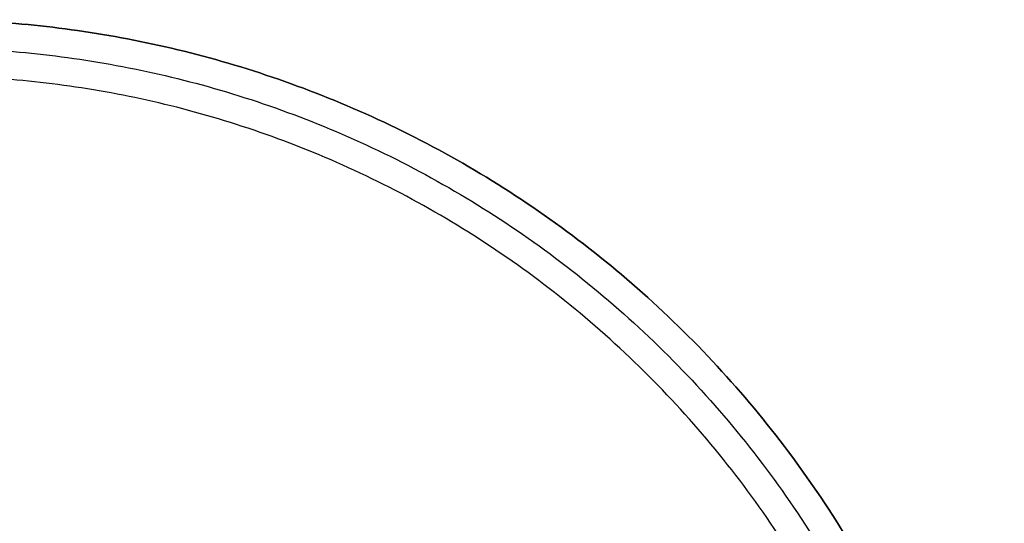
# Model space of a CAD drawing. Header units: millimetres. Extents: x -555 to 2346, y 1993 to 3099.
# Tile 23 of 40: x -12 to 445, y 2760 to 2993. Entities that reach past the tile are written whole.
import ezdxf

# ---------------------------------------------------------------- set-up
doc = ezdxf.new("R2010")
doc.units = ezdxf.units.MM
doc.layers.add('Tabletop', color=7, linetype='Continuous', true_color=0x7f7f3f)

msp = doc.modelspace()

# ---------------------------------------------------------------- linework, layer by layer
at = {"layer": 'Tabletop'}
for points, knots in [([(444.58, 2492.72, 11), (444.58, 1992.72, 11), (-55.42, 1992.72, 11), (-555.42, 1992.72, 11), (-555.42, 2492.72, 11), (-555.42, 2992.72, 11), (-55.42, 2992.72, 11), (444.58, 2992.72, 11), (444.58, 2492.72, 11)], [-3141.592654, -3141.592654, -3141.592654, -2356.19449, -2356.19449, -1570.796327, -1570.796327, -785.398163, -785.398163, 0, 0, 0]), ([(444.58, 2492.72, 19), (444.58, 2992.72, 19), (-55.42, 2992.72, 19), (-555.42, 2992.72, 19), (-555.42, 2492.72, 19), (-555.42, 1992.72, 19), (-55.42, 1992.72, 19), (444.58, 1992.72, 19), (444.58, 2492.72, 19)], [0, 0, 0, 785.398163, 785.398163, 1570.796327, 1570.796327, 2356.19449, 2356.19449, 3141.592654, 3141.592654, 3141.592654]), ([(444.58, 2492.72, 15), (444.58, 1992.72, 15), (-55.42, 1992.72, 15), (-555.42, 1992.72, 15), (-555.42, 2492.72, 15), (-555.42, 2992.72, 15), (-55.42, 2992.72, 15), (444.58, 2992.72, 15), (444.58, 2492.72, 15)], [-3141.592654, -3141.592654, -3141.592654, -2356.19449, -2356.19449, -1570.796327, -1570.796327, -785.398163, -785.398163, 0, 0, 0]), ([(444.58, 2492.72, 19), (444.58, 1992.72, 19), (-55.42, 1992.72, 19), (-555.42, 1992.72, 19), (-555.42, 2492.72, 19), (-555.42, 2992.72, 19), (-55.42, 2992.72, 19), (444.58, 2992.72, 19), (444.58, 2492.72, 19)], [-3141.592654, -3141.592654, -3141.592654, -2356.19449, -2356.19449, -1570.796327, -1570.796327, -785.398163, -785.398163, 0, 0, 0]), ([(444.58, 2492.72, 11), (444.58, 2992.72, 11), (-55.42, 2992.72, 11), (-555.42, 2992.72, 11), (-555.42, 2492.72, 11), (-555.42, 1992.72, 11), (-55.42, 1992.72, 11), (444.58, 1992.72, 11), (444.58, 2492.72, 11)], [0, 0, 0, 1000, 1000, 2000, 2000, 3000, 3000, 4000, 4000, 4000]), ([(431.58, 2492.72, 5.5), (431.58, 2979.72, 5.5), (-55.42, 2979.72, 5.5), (-542.42, 2979.72, 5.5), (-542.42, 2492.72, 5.5), (-542.42, 2005.72, 5.5), (-55.42, 2005.72, 5.5), (431.58, 2005.72, 5.5), (431.58, 2492.72, 5.5)], [0, 0, 0, 1000, 1000, 2000, 2000, 3000, 3000, 4000, 4000, 4000]), ([(418.58, 2492.72), (418.58, 2018.72), (-55.42, 2018.72), (-529.42, 2018.72), (-529.42, 2492.72), (-529.42, 2966.72), (-55.42, 2966.72), (418.58, 2966.72), (418.58, 2492.72)], [-4000, -4000, -4000, -3000, -3000, -2000, -2000, -1000, -1000, 0, 0, 0])]:
    msp.add_rational_spline(points, [1, 0.707106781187, 1, 0.707106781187, 1, 0.707106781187, 1, 0.707106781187, 1], degree=2, knots=knots, dxfattribs=at)

doc.saveas('drawing.dxf')
